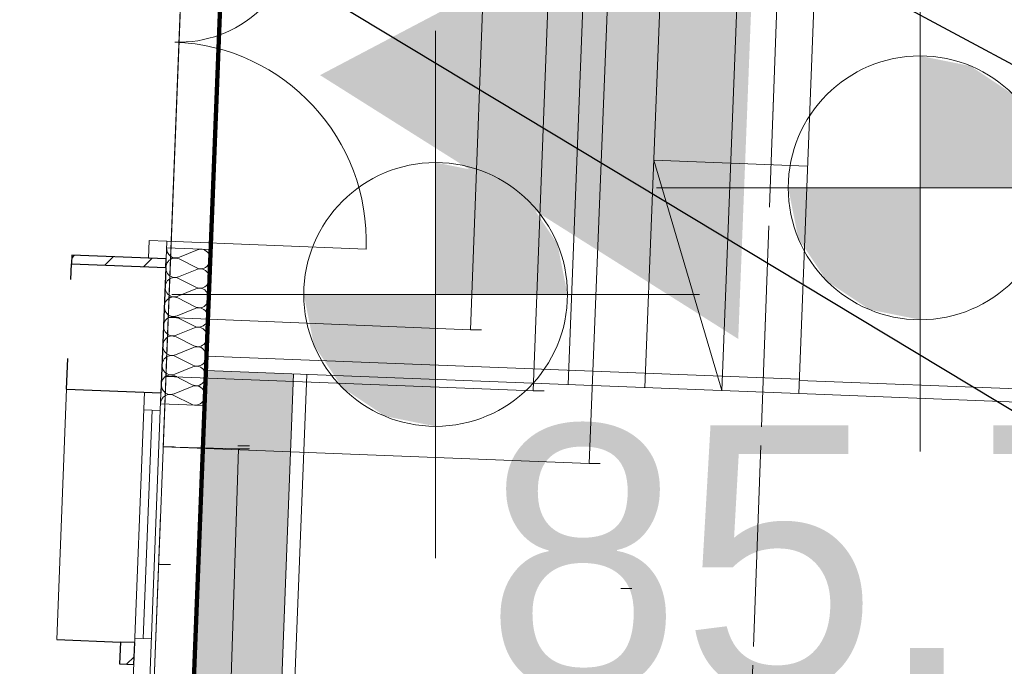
# Model space of a CAD drawing. Extents: x -134780 to 5540120, y 74663 to 5964901.
# Tile 48 of 84: x 5539591.8 to 5539596.28, y 5961330.69 to 5961333.63. Entities that reach past the tile are written whole.
import ezdxf
from ezdxf import colors
from ezdxf.entities.mleader import LeaderData, LeaderLine
from ezdxf.math import Vec2, Vec3

# ---------------------------------------------------------------- set-up
doc = ezdxf.new("R2010")
doc.units = 0
doc.header["$MEASUREMENT"] = 0
doc.set_wipeout_variables(frame=1)
doc.linetypes.add('L_0_03', pattern=[1, 0.5, -0.5])
doc.linetypes.add('L_0_06', pattern=[2, 1.5, -0.5])
for name, color, linetype, lineweight in [('#opisy', 7, 'Continuous', 0), ('0_Nr_Pióra__7', 7, 'Continuous', 13), ('312_budynek_ewidencyjny_Nr_Pióra__7', 7, 'Continuous', 13), ('Arch drogi_Nr_Pióra__21', 7, 'Continuous', 9), ('Arch schody_Nr_Pióra__21', 7, 'Continuous', 9), ('Arch wyburzenia_Nr_Pióra__46', 5, 'Continuous', 13), ('arch wypelnienia_Nr_Pióra__118', 7, 'Continuous', 211), ('arch wypelnienia_Nr_Pióra__55', 214, 'Continuous', 25), ('Arch ściany nośne_Nr_Pióra__21', 7, 'Continuous', 9), ('Arch ściany nośne_Nr_Pióra__27', 7, 'Continuous', 30), ('bt_Nr_Pióra__7', 7, 'Continuous', 13), ('INWENT RZĘDNE_Nr_Pióra__21', 7, 'Continuous', 9), ('INWENT.ŚCIANY_Nr_Pióra__1', 7, 'Continuous', 25), ('mapa', 7, 'Continuous', 13), ('sch_Nr_Pióra__7', 7, 'Continuous', 13), ('zasuwa_lub_zawor_Nr_Pióra__7', 7, 'Continuous', 13)]:
    doc.layers.add(name, color=color, linetype=linetype, lineweight=lineweight)
for name, color, linetype, lineweight, true_color in [('217_kontur_klasyfikacyjny_Nr_Pióra__3', 7, 'Continuous', 18, 0xff6600), ('218_kontur_uzytku_gruntowego_Nr_Pióra__3', 7, 'Continuous', 18, 0xff6600), ('Arch drzwi_Nr_Pióra__4', 7, 'Continuous', 9, 0x029e21), ('Arch ocieplenie_Nr_Pióra__22', 7, 'Continuous', 9, 0x7f7f7f), ('Arch okna_Nr_Pióra__4', 7, 'Continuous', 9, 0x029e21), ('arch wypelnienia_Nr_Pióra__17', 7, 'Continuous', 15, 0xdcd705)]:
    doc.layers.add(name, color=color, linetype=linetype, lineweight=lineweight, true_color=true_color)
for name, color, linetype in [('Arch ocieplenie', 7, 'Continuous'), ('Arch ściany nośne', 7, 'Continuous'), ('INWENT RZĘDNE', 7, 'Continuous')]:
    doc.layers.add(name, color=color, linetype=linetype)
doc.styles.add('GENERATED_STYLE_1', font='txt')
doc.styles.get("Standard").update_dxf_attribs({"font": 'txt', "bigfont": 'BIGFONT.SHX'})

# ---------------------------------------------------------------- blocks, each defined once
blk = doc.blocks.new('Koty wysokościowe_53', base_point=(-120140.5580968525, 107003.6049939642))
at = {"layer": 'INWENT RZĘDNE_Nr_Pióra__21', "linetype": 'Continuous'}
for points in [[(-120140.5580968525, 107003.6049939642), (-119540.5580968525, 107003.6049939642), (-119586.2303773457, 107233.2150533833), (-119716.2940281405, 107427.8690626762), (-119910.9480374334, 107557.932713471), (-120140.5580968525, 107603.6049939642)], [(-120140.5580968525, 107003.6049939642), (-120740.5580968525, 107003.6049939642), (-120694.8858163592, 106773.9949345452), (-120564.8221655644, 106579.3409252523), (-120370.1681562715, 106449.2772744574), (-120140.5580968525, 106403.6049939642)]]:
    blk.add_hatch(color=256, dxfattribs=at).paths.add_polyline_path(points, flags=0)
for p, q in [((-120140.5580968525, 105803.6049939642), (-120140.5580968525, 108203.6049939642)), ((-121340.5580968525, 107003.6049939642), (-118940.5580968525, 107003.6049939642))]:
    blk.add_line(p, q, dxfattribs=at)
blk.add_circle((-120140.5580968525, 107003.6049939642), 600.0000000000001, dxfattribs=at)
at = {"layer": 'INWENT RZĘDNE_Nr_Pióra__21', "insert": (-119915.4623870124, 104984.7492263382), "char_height": 1200, "attachment_point": 7, "style": 'GENERATED_STYLE_1'}
blk.add_mtext('{85,73}', dxfattribs=at)
blk = doc.blocks.new('Koty wysokościowe_13', base_point=(-117936.056721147, 107488.881682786))
at = {"layer": 'INWENT RZĘDNE_Nr_Pióra__21', "linetype": 'Continuous'}
for points in [[(-117936.056721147, 107488.881682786), (-117336.056721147, 107488.881682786), (-117381.7290016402, 107718.491742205), (-117511.792652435, 107913.1457514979), (-117706.4466617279, 108043.2094022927), (-117936.056721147, 108088.881682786)], [(-117936.056721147, 107488.881682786), (-118536.0567211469, 107488.881682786), (-118490.3844406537, 107259.2716233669), (-118360.3207898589, 107064.617614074), (-118165.666780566, 106934.5539632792), (-117936.056721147, 106888.881682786)]]:
    blk.add_hatch(color=256, dxfattribs=at).paths.add_polyline_path(points, flags=0)
for p, q in [((-117936.056721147, 106288.881682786), (-117936.056721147, 108688.881682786)), ((-119136.056721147, 107488.881682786), (-116736.0567211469, 107488.881682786))]:
    blk.add_line(p, q, dxfattribs=at)
blk.add_circle((-117936.056721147, 107488.881682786), 600.0000000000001, dxfattribs=at)
blk = doc.blocks.new('Ściana_58', base_point=(-121796.4087511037, 107182.3703574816))
at = {"layer": 'Arch ściany nośne_Nr_Pióra__21', "linetype": 'Continuous'}
h = blk.add_hatch(dxfattribs=at)
h.set_pattern_fill('Common_Brick', color=256, style=0, pattern_type=2)
h.set_pattern_definition([(45, (0, 0), (-91.92387818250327, 91.92387818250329), [])])
h.paths.add_polyline_path([(-121797.9710759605, 107142.4008798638), (-121368.2991915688, 107125.6058876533), (-121366.7368667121, 107165.5753652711), (-121796.4087511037, 107182.3703574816)], flags=0)
at = {"layer": 'Arch ściany nośne_Nr_Pióra__27', "linetype": 'Continuous'}
for p, q in [((-121796.4087511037, 107182.3703574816), (-121797.9710759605, 107142.4008798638)), ((-121366.7368667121, 107165.5753652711), (-121796.4087511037, 107182.3703574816)), ((-121797.9710759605, 107142.4008798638), (-121368.2991915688, 107125.6058876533)), ((-121368.2991915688, 107125.6058876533), (-121366.7368667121, 107165.5753652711))]:
    blk.add_line(p, q, dxfattribs=at)
blk = doc.blocks.new('Izolacja cieplna 14_10', base_point=(-121364.7858079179, 107215.5372844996))
at = {"layer": 'Arch ocieplenie_Nr_Pióra__22', "linetype": 'Continuous'}
for p, q in [((-121224.635000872, 107206.3289783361), (-121306.8205649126, 107172.5937469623)), ((-121307.1117245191, 107165.144913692), (-121227.8101746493, 107125.0974491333)), ((-121228.1014091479, 107117.6466998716), (-121310.2869731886, 107083.9114684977)), ((-121310.578132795, 107076.4626352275), (-121231.2765829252, 107036.4151706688)), ((-121231.5678174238, 107028.964421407), (-121313.7533814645, 106995.2291900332)), ((-121314.0445410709, 106987.7803567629), (-121234.7429912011, 106947.7328922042)), ((-121235.0342256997, 106940.2821429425), (-121317.2197897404, 106906.5469115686)), ((-121317.5109493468, 106899.0980782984), (-121238.2093994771, 106859.0506137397)), ((-121238.5006339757, 106851.5998644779), (-121320.6861980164, 106817.8646331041)), ((-121320.9773576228, 106810.4157998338), (-121241.675807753, 106770.3683352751)), ((-121241.9670422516, 106762.9175860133), (-121324.1526062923, 106729.1823546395)), ((-121324.4437658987, 106721.7335213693), (-121245.1422160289, 106681.6860568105)), ((-121245.4334505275, 106674.2353075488), (-121327.6190145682, 106640.500076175)), ((-121327.9101741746, 106633.0512429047), (-121248.6086243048, 106593.003778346)), ((-121248.8998588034, 106585.5530290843), (-121331.0854228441, 106551.8177977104)), ((-121331.3765824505, 106544.3689644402), (-121252.0750325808, 106504.3214998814))]:
    blk.add_line(p, q, dxfattribs=at)
for centre, start_param, end_param in [((-121322.283575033, 107213.875959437), 4.712388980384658, 6.695978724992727), ((-121209.1719767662, 107165.0467153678), 5.870391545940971, 9.837571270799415), ((-121325.7498918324, 107125.1956129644), 2.72879988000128, 6.695979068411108), ((-121212.6383850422, 107076.3644369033), 5.870391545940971, 9.837571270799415), ((-121329.2163001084, 107036.5133344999), 2.728799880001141, 6.695979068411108), ((-121216.1047933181, 106987.6821584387), 5.870391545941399, 9.837571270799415), ((-121332.6827083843, 106947.8310560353), 2.728799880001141, 6.695979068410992), ((-121219.571201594, 106898.9998799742), 5.870391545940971, 9.837571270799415), ((-121336.1491166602, 106859.1487775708), 2.72879988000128, 6.695979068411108), ((-121223.0376098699, 106810.3176015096), 5.870391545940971, 9.837571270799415), ((-121339.6155249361, 106770.4664991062), 2.728799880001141, 6.695979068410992), ((-121343.0819332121, 106681.7842206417), 2.72879988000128, 6.695979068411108), ((-121226.5040181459, 106721.6353230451), 5.870391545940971, 9.837571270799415), ((-121346.548341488, 106593.1019421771), 2.728799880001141, 6.695979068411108), ((-121229.9704264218, 106632.9530445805), 5.870391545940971, 9.837571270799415), ((-121233.4368346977, 106544.270766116), 5.870391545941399, 9.837571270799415), ((-121350.0147497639, 106504.4196637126), 2.728799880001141, 4.712388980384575)]:
    blk.add_ellipse(centre, major_axis=(-1.733166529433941, -44.34017708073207), ratio=0.958549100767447, start_param=start_param, end_param=end_param, dxfattribs=at)
blk = doc.blocks.new('mapa')
at = {"layer": 'arch wypelnienia_Nr_Pióra__17', "linetype": 'Continuous', "lineweight": 0}
blk.add_hatch(color=253, dxfattribs=at).paths.add_polyline_path([(5539592.528923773, 5961328.905392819), (5539592.438309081, 5961326.587167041), (5539592.738079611, 5961326.575449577), (5539592.713473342, 5961325.945928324), (5539593.113168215, 5961325.930305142), (5539593.152616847, 5961326.939532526), (5539592.852845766, 5961326.951249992), (5539593.050870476, 5961332.017383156), (5539592.651175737, 5961332.033006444), (5539592.644926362, 5961331.873126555), (5539592.55431156, 5961329.55489692), (5539592.541617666, 5961329.23014487)], flags=0)
at = {"layer": 'arch wypelnienia_Nr_Pióra__55', "linetype": 'Continuous'}
blk.add_hatch(color=252, dxfattribs=at).paths.add_polyline_path([(5539593.170909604, 5961333.376302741), (5539595.07403951, 5961332.176054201), (5539595.161920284, 5961334.424337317)], flags=0)
at = {"layer": 'Arch ściany nośne_Nr_Pióra__21', "linetype": 'Continuous'}
h = blk.add_hatch(dxfattribs=at)
h.set_pattern_fill('Common_Brick', color=252, scale=0.001, style=0, pattern_type=2)
h.set_pattern_definition([(45, (5539713.83759428, 5961225.374861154), (-0.09192387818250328, 0.0919238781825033), [])])
h.paths.add_polyline_path([(5539592.262612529, 5961330.79724001), (5539592.258706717, 5961330.697316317), (5539592.323657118, 5961330.694777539), (5539592.32756293, 5961330.794701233)], flags=0)
at = {"layer": '0_Nr_Pióra__7', "color": 252, "linetype": 'Continuous'}
for p, q in [((5539592.47992616, 5961332.273944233), (5539592.529926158, 5961332.273944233)), ((5539593.856, 5961332.218), (5539593.905999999, 5961332.218)), ((5539592.46942538, 5961332.005299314), (5539592.519425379, 5961332.005299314)), ((5539594.141, 5961331.940000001), (5539594.191, 5961331.940000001)), ((5539592.456942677, 5961331.685950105), (5539592.506942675, 5961331.685950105)), ((5539592.796816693, 5961331.689409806), (5539592.846816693, 5961331.689409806)), ((5539592.800000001, 5961331.690000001), (5539592.85, 5961331.690000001)), ((5539592.800246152, 5961331.675969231), (5539592.850246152, 5961331.675969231)), ((5539594.396, 5961331.61), (5539594.446, 5961331.61)), ((5539592.44, 5961331.150000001), (5539592.49, 5961331.150000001)), ((5539594.54, 5961331.04), (5539594.59, 5961331.04))]:
    blk.add_line(p, q, dxfattribs=at)
at = {"layer": '217_kontur_klasyfikacyjny_Nr_Pióra__3', "color": 252, "linetype": 'L_0_03', "flags": 128}
blk.add_lwpolyline([(5539595.25, 5961333.69), (5539594.96, 5961325.78)], dxfattribs=at)
at = {"layer": '218_kontur_uzytku_gruntowego_Nr_Pióra__3', "color": 252, "linetype": 'L_0_03', "flags": 128}
for points in [[(5539595.25, 5961333.69), (5539594.96, 5961325.78)], [(5539594.96, 5961325.78), (5539595.25, 5961333.69)]]:
    blk.add_lwpolyline(points, dxfattribs=at)
at = {"layer": '312_budynek_ewidencyjny_Nr_Pióra__7', "color": 252, "linetype": 'Continuous'}
blk.add_line((5539593.31, 5961353.51), (5539592.23, 5961325.88), dxfattribs=at)
at = {"layer": 'Arch drogi_Nr_Pióra__21', "linetype": 'Continuous'}
for p, q in [((5539592.653714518, 5961332.097956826), (5539595.351654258, 5961331.992499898)), ((5539592.65117574, 5961332.033006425), (5539595.34911548, 5961331.927549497)), ((5539592.852845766, 5961326.951249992), (5539593.050870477, 5961332.017383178)), ((5539592.915143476, 5961327.008860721), (5539593.1108247, 5961332.01503969)), ((5539595.351458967, 5961331.987503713), (5539596.550543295, 5961331.940633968)), ((5539596.608154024, 5961331.878336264), (5539595.34911548, 5961331.927549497))]:
    blk.add_line(p, q, dxfattribs=at)
at = {"layer": 'Arch drzwi_Nr_Pióra__4', "color": 252, "linetype": 'Continuous'}
for p, q in [((5539592.394043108, 5961332.623500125), (5539592.390918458, 5961332.543561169)), ((5539592.473982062, 5961332.620375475), (5539592.394043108, 5961332.623500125)), ((5539592.470857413, 5961332.540436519), (5539592.473982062, 5961332.620375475)), ((5539592.473982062, 5961332.620375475), (5539593.380489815, 5961332.584941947)), ((5539592.390918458, 5961332.543561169), (5539592.470857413, 5961332.540436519)), ((5539592.470857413, 5961332.540436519), (5539592.390918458, 5961332.543561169)), ((5539592.470857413, 5961332.540436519), (5539592.390918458, 5961332.543561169))]:
    blk.add_line(p, q, dxfattribs=at)
for centre, radius, start, end in [((5539592.530225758, 5961334.059276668), 0.5328000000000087, 267.7615650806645, 357.7615651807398), ((5539592.473982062, 5961332.620375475), 0.9071999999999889, 357.7615650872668, 87.7615650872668)]:
    blk.add_arc(centre, radius, start, end, dxfattribs=at)
at = {"layer": 'Arch okna_Nr_Pióra__4', "color": 252, "linetype": 'Continuous'}
for p, q in [((5539592.017360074, 5961331.947696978), (5539591.972833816, 5961330.808566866)), ((5539592.372089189, 5961331.933831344), (5539592.279130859, 5961329.555647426)), ((5539592.447031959, 5961331.930901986), (5539592.35407363, 5961329.552718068)), ((5539592.406435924, 5961331.85242771), (5539592.365815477, 5961330.813221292)), ((5539592.368964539, 5961331.85389239), (5539592.443907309, 5961331.85096303)), ((5539592.644926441, 5961331.873128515), (5539592.554311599, 5961329.554898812)), ((5539592.328344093, 5961330.814685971), (5539592.403286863, 5961330.811756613))]:
    blk.add_line(p, q, dxfattribs=at)
at = {"layer": 'Arch schody_Nr_Pióra__21', "color": 252, "linetype": 'Continuous'}
for p, q in [((5539594.299916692, 5961331.968560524), (5539594.380571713, 5961334.031984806)), ((5539594.649649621, 5961331.954890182), (5539594.730304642, 5961334.018314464)), ((5539594.99938255, 5961331.941219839), (5539595.080037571, 5961334.004644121)), ((5539595.34911548, 5961331.927549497), (5539595.4297705, 5961333.990973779)), ((5539594.690074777, 5961332.989100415), (5539594.99938255, 5961331.941219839)), ((5539595.389540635, 5961332.96175973), (5539594.690074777, 5961332.989100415))]:
    blk.add_line(p, q, dxfattribs=at)
at = {"layer": 'Arch wyburzenia_Nr_Pióra__46', "color": 252, "linetype": 'Continuous'}
for p, q in [((5539592.472810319, 5961332.590398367), (5539592.672657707, 5961332.582586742)), ((5539592.672657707, 5961332.582586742), (5539592.644926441, 5961331.873128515)), ((5539592.644926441, 5961331.873128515), (5539592.445079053, 5961331.880940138))]:
    blk.add_line(p, q, dxfattribs=at)
at = {"layer": 'arch wypelnienia_Nr_Pióra__118', "linetype": 'Continuous', "flags": 128}
blk.add_lwpolyline([(5539579.088503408, 5961327.108979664), (5539579.056085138, 5961326.279612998), (5539592.70566182, 5961325.746081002), (5539592.738079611, 5961326.575449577), (5539592.438309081, 5961326.587167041), (5539592.731244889, 5961334.081442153), (5539592.877268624, 5961337.808595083), (5539594.915375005, 5961337.728916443), (5539595.057323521, 5961341.359881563), (5539593.023003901, 5961341.435626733), (5539593.468662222, 5961352.947035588), (5539593.768433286, 5961352.935317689), (5539593.78718122, 5961353.414952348), (5539593.28756275, 5961353.434481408), (5539593.290535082, 5961353.510523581), (5539586.99, 5961353.68), (5539586.89, 5961350.36), (5539580.53, 5961350.62), (5539580.536283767, 5961350.808512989), (5539580.015547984, 5961350.825870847), (5539579.996800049, 5961350.346236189), (5539580.296571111, 5961350.334519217), (5539579.388274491, 5961327.097264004)], close=True, dxfattribs=at)
at = {"layer": 'Arch ściany nośne_Nr_Pióra__27', "color": 252, "linetype": 'Continuous'}
for p, q in [((5539592.262612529, 5961330.79724001), (5539592.258706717, 5961330.697316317)), ((5539592.32756293, 5961330.794701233), (5539592.262612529, 5961330.79724001)), ((5539592.323657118, 5961330.694777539), (5539592.32756293, 5961330.794701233)), ((5539592.258706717, 5961330.697316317), (5539592.323657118, 5961330.694777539))]:
    blk.add_line(p, q, dxfattribs=at)
at = {"layer": 'bt_Nr_Pióra__7', "color": 252, "linetype": 'L_0_06'}
for p, q in [((5539592.23, 5961325.88), (5539592.456942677, 5961331.685950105)), ((5539592.456942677, 5961331.685950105), (5539592.800246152, 5961331.675969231)), ((5539592.800246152, 5961331.675969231), (5539592.6, 5961325.48))]:
    blk.add_line(p, q, dxfattribs=at)
at = {"layer": 'INWENT.ŚCIANY_Nr_Pióra__1', "color": 252, "linetype": 'Continuous'}
for p, q in [((5539592.036889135, 5961332.447315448), (5539592.039623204, 5961332.517262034)), ((5539592.039623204, 5961332.517262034), (5539592.469295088, 5961332.500467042)), ((5539592.469295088, 5961332.500467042), (5539592.447031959, 5961331.930901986)), ((5539592.017360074, 5961331.947696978), (5539592.022828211, 5961332.08759015)), ((5539592.017359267, 5961331.947698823), (5539592.447031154, 5961331.930903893)), ((5539591.972833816, 5961330.808566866), (5539592.262612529, 5961330.79724001)), ((5539592.262612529, 5961330.79724001), (5539592.258706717, 5961330.697316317))]:
    blk.add_line(p, q, dxfattribs=at)
at = {"layer": 'sch_Nr_Pióra__7', "color": 252, "linetype": 'Continuous', "flags": 128}
for points in [[(5539592.578894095, 5961334.805873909), (5539594.52, 5961334.731), (5539594.396, 5961331.61), (5539592.456942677, 5961331.685950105)], [(5539592.568709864, 5961334.545327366), (5539594.238, 5961334.482), (5539594.141, 5961331.940000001), (5539592.46942538, 5961332.005299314)], [(5539592.557309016, 5961334.253655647), (5539593.93, 5961334.199), (5539593.856, 5961332.218), (5539592.47992616, 5961332.273944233)]]:
    blk.add_lwpolyline(points, close=True, dxfattribs=at)
at = {"layer": 'Arch ocieplenie', "color": 252, "linetype": 'Continuous', "lineweight": 9, "xscale": 0.001, "yscale": 0.001, "zscale": 0.001}
blk.add_blockref('Izolacja cieplna 14_10', (5539592.472808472, 5961332.590398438), dxfattribs=at)
at = {"layer": 'Arch ściany nośne', "color": 252, "xscale": 0.001, "yscale": 0.001, "zscale": 0.001}
blk.add_blockref('Ściana_58', (5539592.041185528, 5961332.557231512), dxfattribs=at)
at = {"layer": 'INWENT RZĘDNE', "color": 252, "xscale": 0.001, "yscale": 0.001, "zscale": 0.001}
for name, p in [('Koty wysokościowe_13', (5539595.901537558, 5961332.863742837)), ('Koty wysokościowe_53', (5539593.697036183, 5961332.378466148))]:
    blk.add_blockref(name, p, dxfattribs=at)

msp = doc.modelspace()

# ---------------------------------------------------------------- block references
at = {"layer": 'mapa', "color": 4, "lineweight": 40}
msp.add_blockref('mapa', (0, 0), dxfattribs=at)

# ---------------------------------------------------------------- next in the draw order: leaders
at = {"layer": '#opisy', "lineweight": 0}
ml = msp.add_multileader_mtext('Standard', dxfattribs=at)
ml.set_content('\\fArial|b0|i0|c238|p34;\\A1;G3 ', color=256)
ml.set_leader_properties()
ml.build(insert=Vec2(0, 0))
ml.multileader.update_dxf_attribs({"text_left_attachment_type": 5, "text_right_attachment_type": 5, "dogleg_length": 0.3599999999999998, "arrow_head_size": 0.18})
ctx = ml.context
ctx.base_point, ctx.char_height, ctx.arrow_head_size, ctx.landing_gap_size, ctx.plane_origin = Vec3(5539617.206129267, 5961334.678960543), 1.5, 0.18, 0.09, Vec3(5539617.542855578, 5961306.948825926)
ctx.left_attachment, ctx.right_attachment = 5, 5
notes = []
notes.append((ctx, [(0, (1, 1, 0), (5539616.846129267, 5961333.153460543), (1, 0), 0.3599999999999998, [(0, [(5539593.819294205, 5961335.800242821)], 0, [])])]))
ctx.mtext.insert, ctx.mtext.flow_direction = Vec3(5539617.296129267, 5961334.978960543), 5
ml = msp.add_multileader_mtext('Standard', dxfattribs=at)
ml.set_content('\\fArial|b0|i0|c238|p34;\\A1;G4.1 ', color=256)
ml.set_leader_properties()
ml.build(insert=Vec2(0, 0))
ml.multileader.update_dxf_attribs({"text_left_attachment_type": 5, "text_right_attachment_type": 5, "dogleg_length": 0.3599999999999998, "arrow_head_size": 0.18})
ctx = ml.context
ctx.base_point, ctx.char_height, ctx.arrow_head_size, ctx.landing_gap_size, ctx.plane_origin = Vec3(5539614.969370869, 5961325.119444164), 1.5, 0.18, 0.09, Vec3(5539615.30609718, 5961297.389309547)
ctx.left_attachment, ctx.right_attachment = 5, 5
notes.append((ctx, [(0, (1, 1, 0), (5539614.609370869, 5961323.593944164), (1, 0), 0.3599999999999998, [(0, [(5539592.902704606, 5961335.262901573)], 0, [])])]))
ctx.mtext.insert, ctx.mtext.flow_direction = Vec3(5539615.059370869, 5961325.419444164), 5
ml = msp.add_multileader_mtext('Standard', dxfattribs=at)
ml.set_content('\\fArial|b0|i0|c238|p34;\\A1;G4 ', color=256)
ml.set_leader_properties()
ml.build(insert=Vec2(0, 0))
ml.multileader.update_dxf_attribs({"text_left_attachment_type": 5, "text_right_attachment_type": 5, "dogleg_length": 0.3599999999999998, "arrow_head_size": 0.18})
ctx = ml.context
ctx.base_point, ctx.char_height, ctx.arrow_head_size, ctx.landing_gap_size, ctx.plane_origin = Vec3(5539616.266360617, 5961330.219792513), 1.5, 0.18, 0.09, Vec3(5539616.603086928, 5961302.489657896)
ctx.left_attachment, ctx.right_attachment = 5, 5
notes.append((ctx, [(0, (1, 1, 0), (5539615.906360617, 5961328.694292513), (1, 0), 0.3599999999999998, [(0, [(5539593.798329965, 5961335.228169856)], 0, [])])]))
ctx.mtext.insert, ctx.mtext.flow_direction = Vec3(5539616.356360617, 5961330.519792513), 5
ml = msp.add_multileader_mtext('Standard', dxfattribs=at)
ml.set_content('\\fArial|b0|i0|c238|p34;\\A1;W7 ', color=256)
ml.set_leader_properties()
ml.build(insert=Vec2(0, 0))
ml.multileader.update_dxf_attribs({"text_left_attachment_type": 5, "text_right_attachment_type": 5, "dogleg_length": 0.3599999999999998, "arrow_head_size": 0.18})
ctx = ml.context
ctx.base_point, ctx.char_height, ctx.arrow_head_size, ctx.landing_gap_size, ctx.plane_origin = Vec3(5539614.679998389, 5961324.360248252), 1.5, 0.18, 0.09, Vec3(5539614.926724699, 5961294.869113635)
ctx.left_attachment, ctx.right_attachment = 5, 5
notes.append((ctx, [(0, (1, 1, 0), (5539614.229998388, 5961321.054248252), (1, 0), 0.3599999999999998, [(0, [(5539592.743909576, 5961334.006508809)], 0, [])])]))
ctx.mtext.insert, ctx.mtext.flow_direction = Vec3(5539614.679998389, 5961322.854248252), 5
for ctx, leaders in notes:
    for number, flags, end, landing, length, lines in leaders:
        leader = LeaderData()
        leader.index, (leader.has_last_leader_line, leader.has_dogleg_vector, leader.attachment_direction) = number, flags
        leader.last_leader_point, leader.dogleg_vector, leader.dogleg_length = Vec3(end), Vec3(landing), length
        for number, points, colour, breaks in lines:
            line = LeaderLine()
            line.index, line.vertices, line.color, line.breaks = number, Vec3.list(points), colors.encode_raw_color(colour), breaks
            leader.lines.append(line)
        ctx.leaders.append(leader)

# ---------------------------------------------------------------- next in the draw order: wipeouts: each hides what was drawn before it
msp.add_wipeout([(5539444.712994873, 5961266.962800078), (5539444.712994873, 5961415.462800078), (5539654.712994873, 5961415.462800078), (5539651.712994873, 5961412.412800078), (5539457.212994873, 5961412.412800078), (5539457.212994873, 5961270.012800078), (5539651.712994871, 5961270.012800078), (5539654.712994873, 5961266.962800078)]).dxf.layer = 'zasuwa_lub_zawor_Nr_Pióra__7'

doc.saveas('drawing.dxf')
